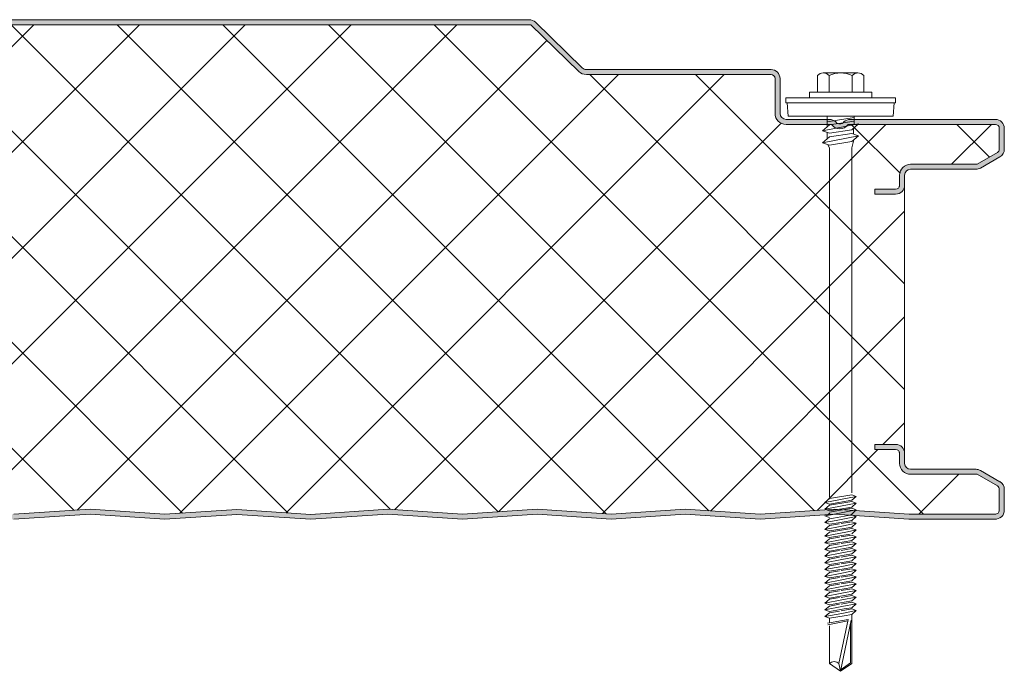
# Model space of a CAD drawing. Header units: millimetres. Extents: x 8144 to 16359, y -3714 to 2748.
# Tile 5 of 10: x 9087 to 9284, y -3409 to -3279. Entities that reach past the tile are written whole.
import ezdxf

# ---------------------------------------------------------------- set-up
doc = ezdxf.new("R2010")
doc.units = ezdxf.units.MM
doc.layers.add('A-DETL-GENF', color=92, linetype='Continuous', lineweight=13)

# ---------------------------------------------------------------- blocks, each defined once
blk = doc.blocks.new('HFX 1000 - 3 RIB - SATINLINE - HFX 1000 100mm - 3 RIB - SATINLINE-4460903-ALL PANELS 6')
at = {"layer": 'A-DETL-GENF'}
h = blk.add_hatch(color=256, dxfattribs=at)
h.paths.add_polyline_path([(259.08, -0.04), (274.65, 0.99), (289.57, -0.01), (304.01, 0.96), (318.87, -0.04), (334.37, 0.99), (349.28, -0.01), (364.37, 0.99), (379.14, 0), (394.09, 0.99), (409.35, -0.03), (424.14, 0.96), (439, -0.04), (454.51, 0.99), (469.72, 0.01), (484.76, 0.98), (499.28, 0), (514.23, 0.99), (529.14, -0.01), (544.51, 0.97), (559.42, -0.03), (575.07, 0.97), (589.7, -0.01), (604.16, 0.96), (619.08, -0.04), (634.65, 0.99), (649.57, -0.01), (664.15, 0.95), (679.03, -0.03), (694.65, 0.97), (709.48, 0), (724.65, 0.97), (739.51, 0.02), (754.37, 0.97), (769, -0.01), (784.37, 0.97), (799.28, -0.03), (814.65, 0.99), (829.57, -0.01), (844.01, 0.96), (858.87, -0.04), (874.37, 0.99), (889.28, -0.01), (904.37, 0.99), (919.2, 0), (934.23, 0.98), (949, -0.01), (964.09, 0.99), (979.2, 0), (996.6, 0.05), (997, 0.19), (997.27, 0.34), (997.57, 0.63), (997.82, 1), (997.96, 1.43), (998, 1.8), (998, 5.96), (997.9, 6.52), (997.76, 6.86), (997.48, 7.23), (997, 7.57), (993.22, 9.75), (992.72, 9.94), (992.32, 9.99), (978.89, 10.04), (978.6, 10.16), (978.35, 10.35), (978.16, 10.59), (978.04, 10.88), (978, 11.19), (977.98, 13.34), (977.94, 13.66), (977.76, 14.09), (977.48, 14.47), (977, 14.79), (976.67, 14.93), (975.92, 14.99), (972, 14.99), (972, 13.99), (976.41, 13.97), (976.77, 13.76), (976.98, 13.4), (977, 13.19), (977, 11.19), (977.08, 10.63), (977.3, 10.09), (977.65, 9.64), (978.1, 9.29), (978.63, 9.07), (979.2, 8.99), (992.54, 8.99), (996.77, 6.52), (996.98, 6.16), (997, 5.96), (996.98, 1.61), (996.8, 1.27), (996.49, 1.05), (996.12, 1), (978.1, 1.05), (964, 2), (948.86, 1), (934, 2), (919.14, 1), (904.28, 2), (889.28, 0.99), (874.28, 2), (858.45, 0.99), (844.01, 1.96), (829.57, 0.99), (814.57, 2), (799, 0.99), (784, 2), (768.86, 1), (754, 2), (739.14, 1), (724.28, 2), (709.14, 1), (694.28, 2), (678.45, 0.99), (663.59, 1.94), (649.57, 0.99), (634.57, 2), (618.87, 0.97), (604.14, 1.96), (589.7, 0.99), (574.7, 2), (559.14, 0.99), (544.14, 2), (529, 1), (514.14, 2), (499.28, 1), (484.42, 2), (469.28, 1), (454.42, 2), (438.94, 0.97), (424.14, 1.96), (409, 0.99), (394, 2), (379.14, 1), (364.28, 2), (349.28, 0.99), (334.28, 2), (318.45, 0.99), (304.01, 1.96), (289.57, 0.99), (274.57, 2), (259.08, 0.96), (244.14, 1.96), (229.7, 0.99), (214.7, 2), (199.14, 0.99), (184.14, 2), (169, 1), (154.14, 2), (139.28, 1), (124.42, 2), (109.42, 0.99), (94.42, 2), (78.94, 0.97), (64.14, 1.96), (48.97, 1), (34, 2), (19.11, 1), (1.59, 1.02), (1.23, 1.23), (1.03, 1.59), (1, 2), (1, 9.3), (0.93, 9.86), (0.71, 10.4), (0.36, 10.85), (-0.1, 11.2), (-0.63, 11.42), (-1.2, 11.5), (-20.41, 11.52), (-20.77, 11.73), (-20.97, 12.09), (-21, 12.3), (-20.97, 13.4), (-20.77, 13.76), (-20.41, 13.97), (-20.2, 14), (-16, 14), (-16, 15), (-20.41, 14.97), (-20.67, 14.93), (-21.1, 14.75), (-21.47, 14.47), (-21.76, 14.1), (-21.94, 13.66), (-22, 13.2), (-22, 12.3), (-21.9, 11.73), (-21.76, 11.4), (-21.47, 11.02), (-21, 10.7), (-20.67, 10.56), (-20.2, 10.5), (-0.89, 10.45), (-0.6, 10.33), (-0.35, 10.14), (-0.16, 9.9), (-0.04, 9.61), (0, 9.3), (0, 1.8), (0.06, 1.33), (0.36, 0.75), (0.53, 0.52), (1, 0.2), (1.33, 0.06), (1.8, 0), (19.14, 0), (34.05, 1), (49.35, -0.03), (64.14, 0.96), (79, -0.04), (94.51, 0.99), (109.42, -0.01), (124.51, 0.99), (139.28, 0), (154.23, 0.99), (169.14, -0.01), (184.51, 0.97), (199.51, -0.02), (215.07, 0.97), (230.11, 0.02), (244.16, 0.96)])
h.paths.add_polyline_path([(972, 65.19), (976.2, 65.19), (976.67, 65.25), (977.1, 65.43), (977.48, 65.72), (977.76, 66.09), (977.94, 66.52), (978, 66.99), (978.04, 69.3), (978.24, 69.68), (978.35, 69.84), (978.63, 70.04), (978.89, 70.15), (979.2, 70.19), (992.72, 70.24), (992.79, 70.25), (993.22, 70.43), (997.1, 72.67), (997.48, 72.96), (997.76, 73.33), (997.94, 73.76), (998, 74.23), (998, 78.39), (997.94, 78.86), (997.76, 79.29), (997.48, 79.66), (997, 79.99), (996.6, 80.14), (996.13, 80.19), (967.05, 80.19), (966.6, 80.13), (966.18, 79.96), (965.23, 79.31), (964.77, 79.31), (964.36, 79.52), (964.2, 79.69), (963.83, 79.96), (963.41, 80.13), (962.95, 80.19), (953.89, 80.23), (953.6, 80.35), (953.35, 80.54), (953.16, 80.79), (953.04, 81.08), (953, 81.39), (953, 88.39), (952.9, 88.97), (952.76, 89.29), (952.48, 89.66), (952, 89.99), (951.67, 90.13), (951.1, 90.19), (913.85, 90.23), (913.56, 90.35), (913.07, 90.77), (903.63, 99.9), (903.37, 100.03), (902.99, 100.15), (902.66, 100.19), (702.34, 100.15), (702.01, 100.05), (701.6, 99.83), (701.41, 99.68), (691.73, 90.33), (691.48, 90.23), (691.14, 90.19), (663.85, 90.23), (663.56, 90.35), (663.07, 90.77), (653.59, 99.93), (653.41, 100.02), (652.99, 100.15), (652.66, 100.19), (452.34, 100.15), (452.05, 100.07), (451.68, 99.88), (451.41, 99.68), (441.74, 90.33), (441.48, 90.23), (441.18, 90.19), (413.85, 90.23), (413.44, 90.44), (413.07, 90.77), (403.68, 99.86), (403.44, 100), (402.99, 100.15), (402.67, 100.19), (202.34, 100.15), (202.21, 100.13), (201.65, 99.86), (201.41, 99.68), (191.74, 90.33), (191.48, 90.23), (191.18, 90.19), (163.85, 90.23), (163.57, 90.35), (163.05, 90.79), (153.93, 99.68), (153.37, 100.03), (152.99, 100.15), (152.67, 100.19), (-47.66, 100.15), (-47.79, 100.13), (-48.22, 99.96), (-48.59, 99.68), (-55.75, 92.64), (-55.95, 92.11), (-55.99, 91.93), (-55.95, 91.44), (-55.88, 91.19), (-55.7, 90.86), (-55.44, 90.58), (-55.13, 90.37), (-54.54, 90.21), (-53.99, 90.19), (-26.2, 90.14), (-0.56, 82.27), (-0.33, 82.09), (-0.15, 81.84), (-0.04, 81.56), (0, 81.26), (-0.04, 71.08), (-0.16, 70.79), (-0.35, 70.54), (-0.6, 70.35), (-0.89, 70.23), (-1.2, 70.19), (-20.2, 70.19), (-20.67, 70.13), (-21.1, 69.95), (-21.47, 69.66), (-21.8, 69.19), (-21.94, 68.86), (-22, 68.39), (-22, 66.99), (-21.94, 66.52), (-21.76, 66.09), (-21.47, 65.72), (-21.1, 65.43), (-20.67, 65.25), (-20.2, 65.19), (-16, 65.19), (-16, 66.19), (-20.41, 66.22), (-20.77, 66.42), (-20.97, 66.78), (-21, 66.99), (-20.97, 68.6), (-20.77, 68.96), (-20.41, 69.16), (-20.2, 69.19), (-1.2, 69.19), (-0.63, 69.26), (-0.1, 69.48), (0.36, 69.83), (0.71, 70.29), (0.93, 70.82), (1, 71.39), (1, 81.26), (0.93, 81.81), (0.72, 82.33), (0.39, 82.78), (-0.05, 83.13), (-0.56, 83.36), (-26.2, 91.19), (-54.54, 91.21), (-54.82, 91.36), (-54.97, 91.61), (-54.99, 91.86), (-54.88, 92.13), (-54.67, 92.36), (-47.66, 99.19), (152.99, 99.19), (162.62, 89.81), (163.07, 89.47), (163.6, 89.26), (164.16, 89.19), (191.18, 89.19), (191.74, 89.26), (192.26, 89.47), (192.71, 89.81), (202.34, 99.19), (402.99, 99.19), (412.62, 89.81), (413.07, 89.47), (413.59, 89.26), (414.15, 89.19), (441.18, 89.19), (441.74, 89.26), (442.26, 89.47), (442.71, 89.81), (452.34, 99.19), (652.99, 99.19), (662.62, 89.81), (663.07, 89.47), (663.59, 89.26), (664.15, 89.19), (691.17, 89.19), (691.73, 89.26), (692.26, 89.47), (692.71, 89.81), (702.34, 99.19), (902.99, 99.19), (912.62, 89.81), (913.07, 89.47), (913.59, 89.26), (914.15, 89.19), (951.41, 89.16), (951.77, 88.96), (951.98, 88.6), (952, 88.39), (952, 81.39), (952.08, 80.82), (952.3, 80.29), (952.65, 79.83), (953.1, 79.48), (953.63, 79.26), (954.2, 79.19), (963.33, 79.19), (963.65, 78.81), (964.05, 78.52), (964.51, 78.34), (965, 78.28), (965.67, 78.42), (965.95, 78.52), (966.36, 78.81), (966.68, 79.19), (996.41, 79.16), (996.77, 78.96), (996.98, 78.6), (997, 78.39), (996.98, 74.02), (996.77, 73.66), (996.6, 73.54), (992.54, 71.19), (979.2, 71.19), (978.63, 71.11), (978.1, 70.9), (977.65, 70.55), (977.3, 70.09), (977.08, 69.56), (977, 68.99), (976.98, 66.78), (976.77, 66.42), (976.41, 66.22), (976.2, 66.19), (972, 66.19), (972, 65.25)])
h = blk.add_hatch(dxfattribs=at)
h.set_pattern_fill('FP_3', color=256, style=0, pattern_type=2)
h.set_pattern_definition([(45, (-8286.296, 3378.93), (-10.606602, 10.606602), []), (135, (-8286.296, 3378.93), (-10.606602, -10.606602), [])])
h.paths.add_polyline_path([(259.08, 0.96), (274.57, 2), (289.57, 0.99), (304.01, 1.96), (318.87, 0.96), (334.28, 2), (349.28, 0.99), (364.28, 2), (379.14, 1), (394, 2), (409.35, 0.97), (424.14, 1.96), (439, 0.96), (454.42, 2), (469.42, 0.99), (484.42, 2), (499.28, 1), (514.14, 2), (529.14, 0.99), (544.14, 2), (559.42, 0.97), (574.7, 2), (589.7, 0.99), (604.14, 1.96), (619.08, 0.96), (634.57, 2), (649.57, 0.99), (664.01, 1.96), (678.87, 0.96), (694.28, 2), (709.28, 0.99), (724.28, 2), (739.14, 1), (754, 2), (769, 0.99), (784, 2), (799.28, 0.97), (814.57, 2), (829.57, 0.99), (844.01, 1.96), (858.87, 0.96), (874.28, 2), (889.28, 0.99), (904.28, 2), (919.14, 1), (934, 2), (949, 0.99), (964, 2), (978.9, 1), (996.49, 1.05), (996.8, 1.27), (996.91, 1.43), (997, 1.8), (997, 5.96), (996.9, 6.36), (996.6, 6.65), (992.54, 8.99), (979.2, 8.99), (978.63, 9.07), (978.1, 9.29), (977.65, 9.64), (977.3, 10.09), (977.08, 10.63), (977, 11.19), (976.96, 13.34), (976.9, 13.59), (976.6, 13.89), (976.2, 13.99), (972, 13.99), (972, 14.99), (976.2, 14.99), (976.67, 14.93), (977.1, 14.75), (977.48, 14.47), (977.76, 14.09), (977.94, 13.66), (978, 13.34), (978, 66.99), (977.94, 66.52), (977.76, 66.09), (977.48, 65.72), (977.1, 65.43), (976.67, 65.25), (976.2, 65.19), (972, 65.19), (972, 66.19), (976.41, 66.22), (976.77, 66.42), (976.9, 66.59), (977, 66.99), (977, 68.99), (977.13, 69.68), (977.3, 70.09), (977.65, 70.55), (978.1, 70.9), (978.63, 71.11), (979.2, 71.19), (992.54, 71.19), (996.77, 73.66), (996.9, 73.83), (997, 74.23), (997, 78.39), (996.9, 78.79), (996.6, 79.08), (996.2, 79.19), (966.68, 79.19), (966.36, 78.81), (965.95, 78.52), (965.49, 78.34), (965, 78.28), (964.51, 78.34), (964.05, 78.52), (963.65, 78.81), (963.33, 79.19), (954.2, 79.19), (953.63, 79.26), (953.1, 79.48), (952.65, 79.83), (952.3, 80.29), (952.08, 80.82), (952, 81.39), (952, 88.39), (951.9, 88.79), (951.6, 89.08), (951.2, 89.19), (914.15, 89.19), (913.59, 89.26), (913.07, 89.47), (912.62, 89.81), (902.99, 99.19), (702.34, 99.19), (692.71, 89.81), (692.26, 89.47), (691.73, 89.26), (691.17, 89.19), (664.15, 89.19), (663.59, 89.26), (663.07, 89.47), (662.62, 89.81), (652.99, 99.19), (452.34, 99.19), (442.71, 89.81), (442.26, 89.47), (441.74, 89.26), (441.18, 89.19), (414.15, 89.19), (413.59, 89.26), (413.07, 89.47), (412.62, 89.81), (402.99, 99.19), (202.34, 99.19), (192.71, 89.81), (192.26, 89.47), (191.74, 89.26), (191.18, 89.19), (164.16, 89.19), (163.6, 89.26), (163.07, 89.47), (162.62, 89.81), (152.99, 99.19), (-47.66, 99.19), (-54.91, 92.11), (-54.97, 91.98), (-54.95, 91.56), (-54.79, 91.34), (-54.54, 91.21), (-54.4, 91.19), (-26.2, 91.19), (-0.56, 83.36), (-0.05, 83.13), (0.39, 82.78), (0.72, 82.33), (0.93, 81.81), (1, 81.26), (1, 71.39), (0.93, 70.82), (0.71, 70.29), (0.36, 69.83), (-0.1, 69.48), (-0.63, 69.26), (-1.2, 69.19), (-20.41, 69.16), (-20.77, 68.96), (-20.89, 68.79), (-21, 68.39), (-21, 66.99), (-20.89, 66.59), (-20.6, 66.3), (-20.2, 66.19), (-16, 66.19), (-16, 65.19), (-20.2, 65.19), (-20.67, 65.25), (-21.1, 65.43), (-21.47, 65.72), (-21.76, 66.09), (-21.94, 66.52), (-22, 66.99), (-21.98, 13.34), (-21.94, 13.66), (-21.76, 14.1), (-21.47, 14.47), (-21.1, 14.75), (-20.67, 14.93), (-20.2, 15), (-16, 15), (-16, 14), (-20.41, 13.97), (-20.77, 13.76), (-20.89, 13.6), (-21, 13.2), (-21, 12.3), (-20.89, 11.9), (-20.6, 11.6), (-20.2, 11.5), (-1.2, 11.5), (-0.63, 11.42), (-0.1, 11.2), (0.36, 10.85), (0.71, 10.4), (0.93, 9.86), (1, 9.3), (1, 1.8), (1.11, 1.4), (1.4, 1.1), (1.8, 1), (19.11, 1), (34, 2), (49.35, 0.97), (64.14, 1.96), (79, 0.96), (94.42, 2), (109.42, 0.99), (124.42, 2), (139.28, 1), (154.14, 2), (169.14, 0.99), (184.14, 2), (199.42, 0.97), (214.7, 2), (229.7, 0.99), (244.14, 1.96)])
for p, q in [((902.99, 99.19), (702.34, 99.19)), ((902.66, 100.19), (702.66, 100.19)), ((912.62, 89.81), (902.99, 99.19)), ((913.31, 90.53), (903.92, 99.68)), ((951.2, 90.19), (914.15, 90.19)), ((951.2, 89.19), (914.15, 89.19)), ((960.52, 88.98), (960.52, 85.65)), ((961.68, 89.51), (968.64, 89.51)), ((962.84, 88.98), (962.84, 85.65)), ((967.48, 88.98), (967.48, 85.65)), ((969.8, 88.98), (969.8, 85.65)), ((952, 81.39), (952, 88.39)), ((953, 81.39), (953, 88.39)), ((971.41, 85.65), (958.91, 85.65)), ((958.91, 85.65), (958.91, 84.51)), ((971.41, 84.51), (971.41, 85.65)), ((976.16, 84.51), (954.16, 84.51)), ((954.16, 84.51), (954.16, 83.51)), ((954.16, 83.51), (976.16, 83.51)), ((954.41, 83.51), (954.63, 80.81)), ((975.69, 80.81), (975.91, 83.51)), ((976.16, 83.51), (976.16, 84.51)), ((962.95, 80.19), (954.2, 80.19)), ((963.33, 79.19), (954.2, 79.19)), ((975.69, 80.81), (954.63, 80.81)), ((961.55, 77.89), (968.77, 79.29)), ((962.91, 79.07), (961.55, 77.89)), ((962.47, 80.81), (962.47, 78.69)), ((967.86, 80.55), (962.47, 79.73)), ((967.86, 79.83), (962.91, 79.07)), ((996.2, 79.19), (966.68, 79.19)), ((996.2, 80.19), (967.05, 80.19)), ((968.77, 79.29), (967.41, 78.11)), ((967.86, 80.81), (967.86, 79.11)), ((962.91, 77.42), (961.55, 77.89)), ((962.47, 77.57), (962.47, 76.31)), ((967.41, 78.11), (962.91, 77.42)), ((967.41, 77.38), (962.91, 76.7)), ((968.77, 76.92), (967.41, 77.38)), ((967.77, 78.43), (967.77, 77.26)), ((997, 74.23), (997, 78.39)), ((998, 74.23), (998, 78.39)), ((961.55, 75.52), (968.77, 76.92)), ((962.91, 76.7), (961.55, 75.52)), ((961.55, 75.52), (962.91, 75.05)), ((962.6, 75.16), (962.92, 74.42)), ((962.91, 75.05), (967.41, 75.74)), ((967.41, 75.74), (968.77, 76.92)), ((967.42, 74.46), (967.79, 76.07)), ((962.92, 74.42), (962.92, 4.42)), ((967.42, 5.25), (967.42, 74.46)), ((992.54, 71.19), (996.6, 73.54)), ((979.2, 71.19), (992.54, 71.19)), ((993.22, 70.43), (997.1, 72.67)), ((979.2, 70.19), (992.32, 70.19)), ((977, 66.99), (977, 68.99)), ((978, 66.99), (978, 68.99)), ((972, 65.19), (972, 66.19)), ((972, 66.19), (976.2, 66.19)), ((978, 13.19), (978, 66.99)), ((976.2, 65.19), (972, 65.19)), ((972, 13.99), (972, 14.99)), ((972, 14.99), (976.2, 14.99)), ((976.2, 13.99), (972, 13.99)), ((977, 11.19), (977, 13.19)), ((978, 11.19), (978, 13.19)), ((992.32, 9.99), (979.2, 9.99)), ((992.54, 8.99), (979.2, 8.99)), ((996.6, 6.65), (992.54, 8.99)), ((997.1, 7.51), (993.22, 9.75)), ((997, 1.8), (997, 5.96)), ((998, 1.8), (998, 5.96)), ((962.01, 3.34), (968.31, 4.56)), ((962.91, 4.12), (962.01, 3.34)), ((962.91, 4.12), (967.41, 4.87)), ((968.31, 4.56), (967.41, 4.87)), ((968.31, 4.56), (967.41, 3.78)), ((799.28, 0.97), (814.57, 2)), ((814.57, 2), (829.57, 0.99)), ((858.87, 0.96), (874.28, 2)), ((874.28, 2), (889.28, 0.99)), ((889.28, 0.99), (904.28, 2)), ((904.28, 2), (919.14, 1)), ((919.14, 1), (934, 2)), ((934, 2), (949, 0.99)), ((949, 0.99), (964, 2)), ((962.01, 3.34), (962.91, 3.03)), ((962.01, 1.99), (968.31, 3.21)), ((962.91, 2.77), (962.01, 1.99)), ((962.01, 1.99), (962.91, 1.68)), ((962.91, 3.03), (967.41, 3.78)), ((967.41, 3.52), (962.91, 2.77)), ((967.41, 2.43), (962.91, 1.68)), ((967.41, 2.18), (962.91, 1.42)), ((964, 2), (978.9, 1)), ((968.31, 3.21), (967.41, 3.52)), ((968.31, 3.21), (967.41, 2.43)), ((968.31, 1.87), (967.41, 2.18)), ((799.28, -0.03), (814.57, 1)), ((814.57, 1), (829.57, -0.01)), ((829.57, 0.99), (844.01, 1.96)), ((829.57, -0.01), (844.01, 0.96)), ((844.01, 1.96), (858.87, 0.96)), ((844.01, 0.96), (858.87, -0.04)), ((858.87, -0.04), (874.28, 1)), ((874.28, 1), (889.28, -0.01)), ((889.28, -0.01), (904.28, 1)), ((904.28, 1), (919.14, 0)), ((919.14, 0), (934, 1)), ((934, 1), (949, -0.01)), ((949, -0.01), (964, 1)), ((962.01, 0.64), (963.11, 0.86)), ((962.01, 0.64), (962.91, 0.33)), ((962.91, 0.08), (962.01, -0.7)), ((962.4, 0.72), (962.99, 1.18)), ((962.91, 0.08), (963.76, 0.22)), ((962.92, 0.82), (968.31, 1.87)), ((963.76, 0.22), (967.41, 0.83)), ((964, 1), (978.86, 0)), ((968.31, 0.52), (964.26, -0.27)), ((968.31, 0.52), (967.18, 0.91)), ((968.31, 1.87), (967.24, 0.8)), ((968.31, 0.52), (967.41, -0.26)), ((978.86, 0), (996.07, 0)), ((978.9, 1), (996.12, 1)), ((964.26, -0.27), (962.01, -0.7)), ((962.01, -0.7), (962.91, -1.01)), ((962.91, -1.27), (962.01, -2.05)), ((962.01, -2.05), (965.4, -1.39)), ((962.91, -1.01), (964.71, -0.71)), ((964.93, -0.93), (962.91, -1.27)), ((965.88, -1.86), (962.91, -2.36)), ((964.71, -0.71), (967.41, -0.26)), ((967.41, -0.52), (965.25, -0.88)), ((965.4, -1.39), (968.31, -0.83)), ((967.41, -1.61), (965.88, -1.86)), ((967.41, -1.86), (966.11, -2.08)), ((968.31, -0.83), (967.41, -0.52)), ((968.31, -0.83), (967.41, -1.61)), ((968.31, -2.17), (967.41, -1.86)), ((962.01, -2.05), (962.91, -2.36)), ((962.01, -3.4), (966.55, -2.52)), ((962.91, -2.62), (962.01, -3.4)), ((962.01, -3.4), (962.91, -3.71)), ((966.11, -2.08), (962.91, -2.62)), ((962.91, -3.71), (967.06, -3.01)), ((964.93, -3.62), (962.91, -3.96)), ((967.41, -3.21), (965.25, -3.57)), ((965.4, -4.08), (968.31, -3.52)), ((966.55, -2.52), (968.31, -2.17)), ((968.31, -2.17), (967.38, -2.96)), ((968.31, -3.52), (967.41, -3.21)), ((968.31, -3.52), (967.41, -4.3)), ((962.91, -3.96), (962.01, -4.74)), ((962.01, -4.74), (965.4, -4.08)), ((962.01, -4.74), (962.91, -5.05)), ((962.91, -5.32), (962.01, -6.1)), ((962.01, -6.1), (965.4, -5.44)), ((965.88, -4.56), (962.91, -5.05)), ((964.93, -4.98), (962.91, -5.32)), ((965.88, -5.91), (962.91, -6.41)), ((967.41, -4.56), (965.25, -4.92)), ((967.41, -5.9), (965.25, -6.26)), ((965.4, -5.44), (968.31, -4.87)), ((967.41, -4.3), (965.88, -4.56)), ((967.41, -5.65), (965.88, -5.91)), ((968.31, -4.87), (967.41, -4.56)), ((968.31, -4.87), (967.41, -5.65)), ((968.31, -6.21), (967.41, -5.9)), ((962.01, -6.1), (962.91, -6.41)), ((962.91, -6.66), (962.01, -7.44)), ((962.01, -7.44), (965.4, -6.78)), ((962.01, -7.44), (962.91, -7.75)), ((964.93, -6.32), (962.91, -6.66)), ((965.88, -7.25), (962.91, -7.75)), ((964.93, -7.66), (962.91, -8)), ((967.41, -7.25), (965.25, -7.61)), ((965.4, -6.78), (968.31, -6.21)), ((965.4, -8.12), (968.31, -7.56)), ((967.41, -6.99), (965.88, -7.25)), ((968.31, -6.21), (967.41, -6.99)), ((968.31, -7.56), (967.41, -7.25)), ((968.31, -7.56), (967.41, -8.34)), ((962.91, -8), (962.01, -8.78)), ((962.01, -8.78), (965.4, -8.12)), ((962.01, -8.78), (962.91, -9.09)), ((962.91, -9.35), (962.01, -10.13)), ((962.01, -10.13), (965.4, -9.47)), ((965.88, -8.6), (962.91, -9.09)), ((964.93, -9.01), (962.91, -9.35)), ((967.41, -8.6), (965.25, -8.96)), ((965.4, -9.47), (968.31, -8.91)), ((967.41, -8.34), (965.88, -8.6)), ((967.41, -9.69), (965.88, -9.94)), ((968.31, -8.91), (967.41, -8.6)), ((968.31, -8.91), (967.41, -9.69)), ((962.01, -10.13), (962.91, -10.44)), ((962.91, -10.7), (962.01, -11.48)), ((962.01, -11.48), (965.4, -10.82)), ((962.01, -11.48), (962.91, -11.79)), ((965.88, -9.94), (962.91, -10.44)), ((964.93, -10.36), (962.91, -10.7)), ((965.88, -11.29), (962.91, -11.79)), ((964.93, -11.7), (962.91, -12.04)), ((967.41, -9.94), (965.25, -10.3)), ((967.41, -11.29), (965.25, -11.65)), ((965.4, -10.82), (968.31, -10.25)), ((965.4, -12.17), (968.31, -11.6)), ((967.41, -11.04), (965.88, -11.29)), ((968.31, -10.25), (967.41, -9.94)), ((968.31, -10.25), (967.41, -11.04)), ((968.31, -11.6), (967.41, -11.29)), ((968.31, -11.6), (967.41, -12.38)), ((962.91, -12.04), (962.01, -12.82)), ((962.01, -12.82), (965.4, -12.17)), ((962.01, -12.82), (962.91, -13.13)), ((962.91, -13.39), (962.01, -14.17)), ((962.01, -14.17), (965.4, -13.51)), ((965.88, -12.64), (962.91, -13.13)), ((964.93, -13.05), (962.91, -13.39)), ((967.41, -12.64), (965.25, -13)), ((965.4, -13.51), (968.31, -12.95)), ((967.41, -12.38), (965.88, -12.64)), ((967.41, -13.73), (965.88, -13.98)), ((968.31, -12.95), (967.41, -12.64)), ((968.31, -12.95), (967.41, -13.73)), ((962.01, -14.17), (962.91, -14.48)), ((962.91, -14.74), (962.01, -15.52)), ((962.01, -15.52), (965.4, -14.86)), ((962.01, -15.52), (962.91, -15.83)), ((965.88, -13.98), (962.91, -14.48)), ((964.93, -14.4), (962.91, -14.74)), ((965.88, -15.33), (962.91, -15.83)), ((964.93, -15.74), (962.91, -16.08)), ((967.41, -13.98), (965.25, -14.34)), ((967.41, -15.33), (965.25, -15.69)), ((965.4, -14.86), (968.31, -14.29)), ((965.4, -16.21), (968.31, -15.64)), ((967.41, -15.08), (965.88, -15.33)), ((968.31, -14.29), (967.41, -13.98)), ((968.31, -14.29), (967.41, -15.08)), ((968.31, -15.64), (967.41, -15.33)), ((968.31, -15.64), (967.41, -16.42)), ((962.91, -16.08), (962.01, -16.86)), ((962.01, -16.86), (965.4, -16.21)), ((962.01, -16.86), (962.91, -17.17)), ((962.91, -17.43), (962.01, -18.21)), ((962.01, -18.21), (965.4, -17.55)), ((965.88, -16.68), (962.91, -17.17)), ((964.93, -17.09), (962.91, -17.43)), ((967.41, -16.68), (965.25, -17.04)), ((965.4, -17.55), (968.31, -16.99)), ((967.41, -16.42), (965.88, -16.68)), ((967.41, -17.77), (965.88, -18.02)), ((968.31, -16.99), (967.41, -16.68)), ((968.31, -16.99), (967.41, -17.77)), ((962.01, -18.21), (962.91, -18.52)), ((962.91, -18.78), (962.01, -19.56)), ((962.01, -19.56), (965.4, -18.9)), ((962.01, -19.56), (962.91, -19.87)), ((965.88, -18.02), (962.91, -18.52)), ((964.93, -18.44), (962.91, -18.78)), ((965.88, -19.37), (962.91, -19.87)), ((967.41, -18.02), (965.25, -18.38)), ((965.4, -18.9), (968.31, -18.33)), ((967.41, -19.12), (965.88, -19.37)), ((968.31, -18.33), (967.41, -18.02)), ((968.31, -18.33), (967.41, -19.12)), ((967.41, -28.95), (967.41, -19.12)), ((966.65, -20.14), (962.52, -20.86)), ((962.58, -21.19), (966.59, -20.41)), ((962.91, -19.87), (962.91, -20.79)), ((962.91, -21.39), (962.91, -28.95)), ((964.82, -28.95), (966.65, -20.14)), ((967.29, -20.27), (965.16, -30.53)), ((967.15, -20.96), (967.15, -28.81)), ((962.91, -28.95), (965.16, -30.53)), ((965.16, -30.53), (964.82, -28.95)), ((965.16, -30.53), (967.41, -28.95)), ((967.15, -28.81), (965.24, -30.15))]:
    blk.add_line(p, q, dxfattribs=at)
for centre, radius, start, end in [((902.66, 98.39), 1.8, 45.7585, 90), ((914.15, 91.39), 2.2, 225.7585, 270), ((914.15, 91.39), 1.2, 225.7585, 270), ((951.2, 88.39), 1.8, 360, 90), ((951.2, 88.39), 0.8, 0, 90), ((961.68, 87.96), 1.54, 41.3319, 138.6681), ((965.16, 84.11), 5.39, 64.5175, 115.4825), ((968.64, 87.96), 1.54, 41.3319, 138.6681), ((951.2, 88.39), 0.8, 360, 30), ((954.2, 81.39), 2.2, 180, 270), ((954.2, 81.39), 1.2, 180, 270), ((962.95, 78.39), 1.8, 46.2896, 90), ((965, 80.28), 2, 213.1529, 326.8471), ((965, 80.28), 1, 216.3442, 323.6558), ((967.05, 78.39), 1.8, 90, 133.7104), ((996.2, 78.39), 1.8, 360, 90), ((996.2, 78.39), 0.8, 0, 90), ((996.2, 78.39), 0.8, 360, 30), ((996.2, 74.23), 0.8, 300, 360), ((996.2, 74.23), 0.8, 330, 360), ((996.2, 74.23), 1.8, 300, 0), ((979.2, 68.99), 2.2, 90, 180), ((979.2, 68.99), 1.2, 90, 180), ((992.32, 71.99), 1.8, 270, 300), ((976.2, 66.99), 1.8, 270, 360), ((976.2, 66.99), 0.8, 270, 360), ((976.2, 66.99), 0.8, 330, 0), ((976.2, 13.19), 1.8, 360, 90), ((976.2, 13.19), 0.8, 360, 90), ((976.2, 13.19), 0.8, 360, 30), ((979.2, 11.19), 2.2, 180, 270), ((979.2, 11.19), 1.2, 180, 270), ((992.32, 8.19), 1.8, 60, 90), ((996.2, 5.96), 0.8, 360, 60), ((996.2, 5.96), 0.8, 0, 30), ((996.2, 5.96), 1.8, 0, 60), ((996.2, 1.8), 1.8, 265.8468, 0), ((996.2, 1.8), 0.8, 263.7686, 0), ((963.86, -29.98), 1.41, 47.2756, 132.7244)]:
    blk.add_arc(centre, radius, start, end, dxfattribs=at)

msp = doc.modelspace()

# ---------------------------------------------------------------- block references
at = {"layer": 'A-DETL-GENF'}
msp.add_blockref('HFX 1000 - 3 RIB - SATINLINE - HFX 1000 100mm - 3 RIB - SATINLINE-4460903-ALL PANELS 6', (8286.3, -3378.93), dxfattribs=at)

doc.saveas('drawing.dxf')
